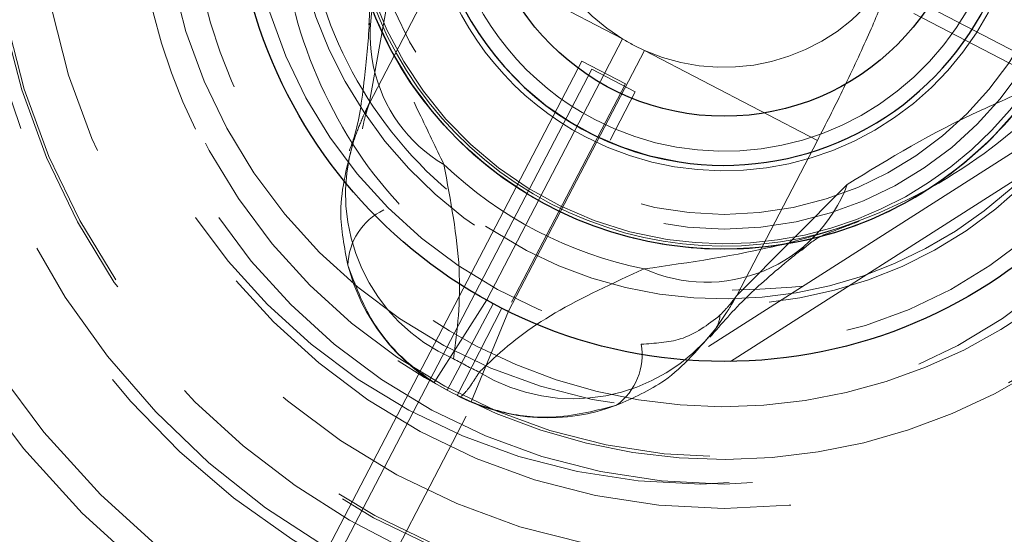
# Model space of a CAD drawing. Header units: millimetres. Extents: x 656 to 900, y 308 to 700.
# Tile 36 of 45: x 679.74 to 681.75, y 673.95 to 675. Entities that reach past the tile are written whole.
import ezdxf

# ---------------------------------------------------------------- set-up
doc = ezdxf.new("R2010")
doc.units = ezdxf.units.MM
doc.linetypes.add('HIDDEN', pattern=[1.905, 1.27, -0.635])
doc.styles.add('SLDTEXTSTYLE0', font='TXT', dxfattribs={"width": 0.75})
doc.dimstyles.new('SLDDIMSTYLE0', dxfattribs={"dimtxt": 3.5, "dimasz": 3.556, "dimexe": 0, "dimexo": 0.0625, "dimgap": 0.875, "dimtad": 1, "dimdec": 0, "dimlfac": 5, "dimrnd": 1e-09, "dimzin": 12, "dimdsep": 46, "dimtxsty": 'SLDTEXTSTYLE0', "dimblk1": 'CLOSED', "dimblk2": 'CLOSED', "dimsah": 1, "dimcen": 0.09, "dimadec": 0, "dimazin": 3, "dimtfac": 1, "dimtdec": 0, "dimtofl": 0, "dimtmove": 0, "dimatfit": 3, "dimldrblk": 'CLOSED', "dimfxl": 0, "dimfrac": 2, "dimtolj": 1, "dimtzin": 12, "dimarcsym": 0})

# ---------------------------------------------------------------- blocks, each defined once
blk = doc.blocks.new('_Closed')
at = {"color": 0, "linetype": 'ByBlock', "lineweight": -2}
for p, q in [((-1, 0.166667), (0, 0)), ((-1, 0.166667), (-1, -0.166667)), ((0, 0), (-1, -0.166667)), ((0, 0), (-1, 0))]:
    blk.add_line(p, q, dxfattribs=at)
blk = doc.blocks.new('_D_1')
at = {"color": 7, "linetype": 'Continuous', "lineweight": 0}
for p, q in [((682.1313, 700.298), (734.8174, 700.298)), ((733.8174, 700.298), (733.8174, 650.298)), ((682.1313, 650.298), (734.8174, 650.298))]:
    blk.add_line(p, q, dxfattribs=at)
at = {"color": 7, "linetype": 'Continuous', "lineweight": 18, "xscale": 3.556, "yscale": 3.556}
for p, rotation in [((733.8174, 700.298, -82.9609), 90.0000000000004), ((733.8174, 650.298, -82.9609), 270.0000000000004)]:
    blk.add_blockref('_Closed', p, dxfattribs=dict(at, rotation=rotation))
at = {"color": 7, "linetype": 'Continuous', "lineweight": 18, "char_height": 3.5, "attachment_point": 1, "rotation": 90, "style": 'SLDTEXTSTYLE0'}
for s, insert in [('250', (729.2521, 675.838)), ('%%c', (729.3056, 670.5595))]:
    blk.add_mtext(s, dxfattribs=dict(at, insert=insert))

msp = doc.modelspace()

# ---------------------------------------------------------------- linework, layer by layer
at = {"color": 7, "linetype": 'HIDDEN', "lineweight": 18}
for p, q in [((680.6192, 675.1394), (680.4545, 674.8234)), ((680.4545, 674.8234), (680.5108, 675.138)), ((680.6192, 675.1394), (680.9717, 674.9557)), ((681.5823, 675.0283), (683.3702, 674.0965)), ((681.5659, 675.008), (683.7004, 673.8955)), ((680.6944, 674.4236), (680.9717, 674.9557)), ((681.0164, 674.9324), (680.7391, 674.4003)), ((681.0164, 674.9324), (681.3689, 674.7486)), ((680.8885, 674.9107), (679.776, 672.7762)), ((680.9772, 674.8645), (680.8885, 674.9107)), ((680.9089, 674.8943), (679.977, 673.1064)), ((680.9975, 674.848), (680.9089, 674.8943)), ((681.1465, 674.3285), (682.0112, 674.8804)), ((679.8647, 672.7299), (680.9772, 674.8645)), ((680.0657, 673.0602), (680.9975, 674.848)), ((681.1918, 674.2981), (682.0799, 674.8649)), ((681.2043, 674.4327), (681.3689, 674.7486)), ((681.4298, 674.659), (681.2043, 674.4327)), ((680.7753, 674.5242), (680.6917, 674.5738)), ((680.6944, 674.4236), (680.5869, 674.2549)), ((680.6136, 674.2393), (680.7078, 674.4158)), ((680.725, 674.4068), (680.6343, 674.2285)), ((680.7078, 674.4158), (680.6944, 674.4236)), ((680.7391, 674.4003), (680.725, 674.4068)), ((680.7391, 674.4003), (680.6624, 674.2156)), ((680.6076, 674.2426), (680.6136, 674.2393)), ((680.6343, 674.2285), (680.6404, 674.2254))]:
    msp.add_line(p, q, dxfattribs=at)
at = {"color": 7, "linetype": 'HIDDEN', "lineweight": 18, "flags": 128}
for points in [[(681.0164, 674.9324), (680.9937, 674.9433), (680.9717, 674.9557)], [(681.3389, 674.4513), (681.3389, 674.4513)], [(681.3389, 674.4513), (681.3389, 674.4513)], [(681.3389, 674.4513), (681.3389, 674.4513)], [(681.3389, 674.4513), (681.3389, 674.4513)], [(681.3389, 674.4513), (681.3389, 674.4513)], [(681.3389, 674.4513), (681.3389, 674.4513)], [(681.3389, 674.4513), (681.3389, 674.4513)], [(681.3389, 674.4513), (681.3389, 674.4513)], [(681.3389, 674.4513), (681.3389, 674.4513)], [(681.3389, 674.4513), (681.3389, 674.4513)]]:
    msp.add_lwpolyline(points, dxfattribs=at)
at = {"color": 7, "linetype": 'Continuous', "lineweight": 25}
for centre, radius in [((681.1313, 675.298), 25), ((681.1786, 675.298), 5.5), ((681.1786, 675.298), 5.2), ((681.1786, 675.298), 1), ((681.1786, 675.298), 0.771), ((681.1786, 675.298), 0.5)]:
    msp.add_circle(centre, radius, dxfattribs=at)
at = {"color": 7, "linetype": 'HIDDEN', "lineweight": 18}
for centre, radius in [((681.1313, 675.298), 24.6), ((681.1313, 675.298), 10.5), ((681.1313, 675.298), 9.5084), ((681.1786, 675.298), 6.5782), ((681.1786, 675.298), 6.5), ((681.1786, 675.298), 6.4782), ((681.1786, 675.298), 6.4016), ((681.1786, 675.298), 4), ((681.1786, 675.298), 3.9), ((681.1786, 675.298), 3.7115), ((681.1786, 675.298), 3.6131), ((681.1786, 675.298), 3.4), ((681.1313, 675.298), 2.8), ((681.1313, 675.298), 2.7552), ((681.1786, 675.298), 2.7011), ((681.1786, 675.298), 2.7), ((681.1786, 675.298), 2.2441), ((681.1786, 675.298), 2.2006), ((681.1786, 675.298), 2.0919), ((681.1786, 675.298), 1.8516), ((681.1786, 675.298), 1.7984), ((681.1786, 675.298), 1.5), ((681.1786, 675.298), 1.4946), ((681.1786, 675.298), 1.4), ((681.1786, 675.298), 1.3), ((681.1313, 675.298), 1.25), ((681.1786, 675.298), 1.25), ((681.1786, 675.298), 1.25), ((681.1786, 675.298), 1.1946), ((681.1313, 675.298), 1.1), ((681.1786, 675.298), 0.97), ((681.1786, 675.298), 0.771), ((681.1786, 675.298), 0.771), ((681.1786, 675.298), 0.771), ((681.1786, 675.298), 0.73), ((681.1786, 675.298), 0.7)]:
    msp.add_circle(centre, radius, dxfattribs=at)
for centre, radius, start, end in [((681.1786, 675.298), 1.6231, 152.4718, 110.3864), ((681.1786, 675.298), 1.6, 140.5065, 112.7222), ((681.1786, 675.298), 1.5283, 152.4718, 102.8828), ((681.1786, 675.298), 1.2, 242.4718, 102.9256), ((681.1786, 675.298), 1.0922, 242.4718, 99.8446), ((681.1786, 675.298), 0.76, 261.2058, 171.2058), ((681.1786, 675.298), 0.7712, 242.4718, 96.9242), ((681.1786, 675.298), 1.0922, 137.1232, 242.4718), ((681.1786, 675.298), 1.2, 145.3607, 242.4718), ((681.1786, 675.298), 0.6112, 242.4718, 96.3381), ((681.1786, 675.298), 0.5712, 242.4718, 93.1085), ((681.1786, 675.298), 0.8726, 242.4718, 31.3957), ((681.1786, 675.298), 0.884, 152.4718, 19.6652), ((681.1786, 675.298), 0.6112, 152.3643, 242.4718), ((681.1786, 675.298), 0.5712, 150.2342, 242.4718), ((681.1786, 675.298), 0.4, 152.4718, 238.8592), ((681.1786, 675.298), 0.76, 171.2058, 261.2058), ((681.1786, 675.298), 0.6, 171.2058, 261.2058), ((680.7637, 674.9638), 0.3071, 145.4533, 239.3017), ((681.1786, 675.298), 0.7648, 193.862, 242.4718), ((681.1786, 675.298), 0.4, 246.0843, 332.4718), ((681.1786, 675.298), 0.7712, 197.9454, 242.4718), ((681.1786, 675.298), 0.4, 238.8592, 246.0843), ((680.7731, 674.6395), 0.3665, 162.4899, 246.474), ((681.1786, 675.298), 0.8274, 226.3046, 258.639), ((681.1422, 674.7666), 0.3071, 245.6419, 339.4902), ((680.5396, 674.491), 0.1284, 115.4415, 178.5142), ((681.1786, 675.298), 0.7648, 242.4718, 290.8072), ((680.7972, 674.5928), 0.3982, 194.3053, 241.5702), ((681.1129, 674.3955), 0.0574, 327.9963, 356.8269), ((680.871, 674.5885), 0.3665, 238.4696, 322.4537), ((680.883, 674.3121), 0.1284, 306.4294, 9.5021), ((681.1786, 675.298), 1.1374, 240.9808, 243.9628), ((680.8189, 674.5814), 0.3982, 243.3734, 290.6383)]:
    msp.add_arc(centre, radius, start, end, dxfattribs=at)
at = {"color": 7, "linetype": 'Continuous', "lineweight": 25}
for start, end in [(261.2058, 171.2058), (171.2058, 261.2058)]:
    msp.add_arc((681.1786, 675.298), 0.6, start, end, dxfattribs=at)
at = {"color": 7, "linetype": 'HIDDEN', "lineweight": 18}
for points, knots in [([(681.9022, 672.8007), (681.7216, 672.7603), (681.361, 672.6796), (680.744, 672.7093), (680.0941, 672.8967), (679.4715, 673.2918), (678.983, 673.8423), (678.6658, 674.5071), (678.545, 675.2336), (678.6301, 675.9648), (678.9144, 676.6447), (679.3753, 677.2184), (679.978, 677.6429), (680.6735, 677.8835), (681.4092, 677.9219), (682.1286, 677.7571), (682.7627, 677.3924), (683.1926, 677.0049), (683.3386, 676.7186), (683.3738, 676.6496)], [0, 0, 0, 0, 0.048032, 0.095889, 0.159205, 0.222183, 0.2854, 0.348484, 0.411567, 0.474784, 0.537762, 0.601078, 0.663989, 0.72736, 0.790242, 0.853624, 0.916516, 0.979865, 1, 1, 1, 1]), ([(680.7238, 673.0687), (680.4762, 673.1341), (679.9813, 673.2648), (679.3679, 673.7585), (678.9371, 674.4162), (678.7443, 675.1932), (678.8044, 675.8648), (678.9835, 676.3705), (679.2461, 676.8459), (679.6274, 677.2501), (680.0908, 677.5419), (680.474, 677.7037), (680.8809, 677.7984), (681.3007, 677.8254), (681.7198, 677.7811), (682.1284, 677.6684), (682.5133, 677.4871), (682.8663, 677.2441), (683.1725, 676.9432), (683.4708, 676.5445), (683.5996, 676.2161), (683.6758, 676.0216)], [0, 0, 0, 0, 0.07364, 0.147237, 0.222442, 0.298513, 0.375209, 0.414413, 0.453622, 0.53232, 0.572195, 0.612072, 0.6525, 0.692931, 0.733617, 0.774303, 0.815435, 0.85657, 0.898111, 0.939654, 1, 1, 1, 1]), ([(680.7238, 673.0687), (680.5599, 673.1135), (680.1912, 673.2143), (679.685, 673.5442), (679.2571, 674.0236), (678.9797, 674.606), (678.874, 675.2416), (678.9484, 675.8815), (679.1972, 676.4765), (679.6005, 676.9785), (680.128, 677.35), (680.7365, 677.5605), (681.3809, 677.5944), (682.0081, 677.4489), (682.5717, 677.1347), (683.0252, 676.6779), (683.3359, 676.1118), (683.4742, 675.4847), (683.4465, 674.8471), (683.2855, 674.4638), (683.207, 674.277)], [0, 0, 0, 0, 0.0449658, 0.1011857, 0.1576187, 0.2139327, 0.2702469, 0.3266797, 0.3828997, 0.4394214, 0.4955812, 0.5521524, 0.6082864, 0.6648676, 0.7210101, 0.7775616, 0.8337471, 0.8902295, 0.9464921, 1, 1, 1, 1]), ([(681.3416, 676.1092), (681.249, 676.0961), (681.0618, 676.0696), (680.7714, 675.9686), (680.5793, 675.8265), (680.4828, 675.7303), (680.4557, 675.6994), (680.4495, 675.6917), (680.4445, 675.6848), (680.4414, 675.6786), (680.4384, 675.6708), (680.4329, 675.6519), (680.4172, 675.5774), (680.3881, 675.359), (680.4304, 675.0692), (680.543, 674.8332), (680.5904, 674.7344), (680.607, 674.6998)], [0, 0, 0, 0, 0.146382, 0.296127, 0.436884, 0.484946, 0.491483, 0.494686, 0.498453, 0.502925, 0.503428, 0.509414, 0.529967, 0.612231, 0.823917, 0.938299, 1, 1, 1, 1]), ([(681.0156, 674.4868), (681.1081, 674.4999), (681.2953, 674.5264), (681.5857, 674.6274), (681.7778, 674.7695), (681.8744, 674.8657), (681.9015, 674.8967), (681.9076, 674.9043), (681.9126, 674.9113), (681.9157, 674.9175), (681.9187, 674.9252), (681.9242, 674.9442), (681.94, 675.0187), (681.969, 675.2371), (681.9267, 675.5268), (681.8142, 675.7628), (681.7668, 675.8616), (681.7501, 675.8962)], [0, 0, 0, 0, 0.146382, 0.296127, 0.436884, 0.484946, 0.491483, 0.494686, 0.498453, 0.502925, 0.503428, 0.509414, 0.529967, 0.612231, 0.823917, 0.938299, 1, 1, 1, 1]), ([(680.4782, 675.8001), (680.4216, 675.6976), (680.3102, 675.4957), (680.3092, 675.143), (680.4329, 674.8222), (680.6718, 674.5749), (680.9921, 674.4272), (681.2222, 674.4432), (681.3389, 674.4513)], [0, 0, 0, 0, 0.16994, 0.33497, 0.5, 0.66503, 0.83006, 1, 1, 1, 1]), ([(680.4574, 675.7868), (680.4334, 675.7531), (680.3575, 675.6462), (680.2774, 675.4268), (680.2623, 675.1324), (680.3493, 674.8378), (680.5339, 674.5681), (680.7213, 674.4559), (680.8202, 674.3966)], [0, 0, 0, 0, 0.075418, 0.239158, 0.418568, 0.605105, 0.791514, 1, 1, 1, 1]), ([(681.8463, 675.4581), (681.8444, 675.4307), (681.8384, 675.3415), (681.8632, 675.2128), (681.8958, 675.073), (681.9107, 674.9699), (681.9144, 674.9349), (681.9146, 674.9217), (681.9135, 674.9173), (681.9125, 674.9151), (681.9107, 674.9124), (681.9078, 674.9098), (681.903, 674.9064), (681.8806, 674.8927), (681.8096, 674.8563), (681.6385, 674.7867), (681.5156, 674.7115), (681.4298, 674.659)], [0, 0, 0, 0, 0.07559, 0.246559, 0.418242, 0.472596, 0.492707, 0.497908, 0.499273, 0.500342, 0.5014, 0.504366, 0.507243, 0.513499, 0.560803, 0.693284, 1, 1, 1, 1]), ([(680.4361, 675.1134), (680.4392, 675.102), (680.4525, 675.0521), (680.4569, 675.0265), (680.4548, 674.9962), (680.454, 674.9845)], [0, 0, 0, 0, 0.154066, 0.672549, 1, 1, 1, 1]), ([(681.3689, 674.7486), (681.3862, 674.7824), (681.4234, 674.8552), (681.4719, 674.9604), (681.5038, 675.0349), (681.5208, 675.0773), (681.5278, 675.0959), (681.5315, 675.1062), (681.5328, 675.1105), (681.5332, 675.1122), (681.5333, 675.1127), (681.5333, 675.1128), (681.5333, 675.1129), (681.5333, 675.113), (681.5333, 675.1131), (681.5333, 675.1131), (681.5333, 675.1131), (681.5333, 675.1131), (681.5333, 675.1131)], [0, 0, 0, 0, 0.191655, 0.414167, 0.629893, 0.73415, 0.836998, 0.887902, 0.943758, 0.971852, 0.981792, 0.981881, 0.989902, 0.989979, 0.995659, 0.995715, 0.997136, 1, 1, 1, 1]), ([(680.4555, 674.9878), (680.4521, 674.9491), (680.4439, 674.8559), (680.4324, 674.777), (680.4174, 674.7362), (680.4142, 674.7277)], [0, 0, 0, 0, 0.359682, 0.866494, 1, 1, 1, 1]), ([(680.4545, 674.8234), (680.4542, 674.8229), (680.4534, 674.8212), (680.4518, 674.818), (680.4491, 674.8123), (680.4441, 674.8016), (680.4348, 674.7805), (680.4281, 674.762), (680.4236, 674.7498)], [0, 0, 0, 0, 0.022641, 0.069405, 0.134768, 0.261819, 0.509662, 1, 1, 1, 1]), ([(680.4545, 674.8234), (680.4543, 674.8231), (680.454, 674.822), (680.4532, 674.82), (680.452, 674.8162), (680.4496, 674.809), (680.4453, 674.7943), (680.4427, 674.7812), (680.4409, 674.7724)], [0, 0, 0, 0, 0.02257, 0.063444, 0.125891, 0.249955, 0.497484, 1, 1, 1, 1]), ([(680.4236, 674.7498), (680.4103, 674.7007), (680.3871, 674.614), (680.404, 674.5305), (680.4113, 674.4944)], [0, 0, 0, 0, 0.5668311, 1, 1, 1, 1]), ([(680.607, 674.6998), (680.6208, 674.6262), (680.6487, 674.4768), (680.6342, 674.3618), (680.6268, 674.3034)], [0, 0, 0, 0, 0.492821, 1, 1, 1, 1]), ([(681.3361, 674.5242), (681.3426, 674.5298), (681.3651, 674.5488), (681.3842, 674.5578), (681.4371, 674.5775), (681.4544, 674.584)], [0, 0, 0, 0, 0.216448, 0.743337, 1, 1, 1, 1]), ([(681.1497, 674.3474), (681.1734, 674.3748), (681.2165, 674.4247), (681.2829, 674.4825), (681.3331, 674.5232), (681.3415, 674.5301)], [0, 0, 0, 0, 0.502396, 0.916286, 1, 1, 1, 1]), ([(680.4113, 674.4944), (680.4258, 674.4551), (680.4525, 674.3831), (680.5194, 674.3033), (680.5677, 674.2687), (680.5869, 674.2549)], [0, 0, 0, 0, 0.419924, 0.769569, 1, 1, 1, 1]), ([(680.6793, 674.276), (680.6863, 674.283), (680.7303, 674.3267), (680.8251, 674.3998), (680.9517, 674.4576), (681.0156, 674.4868)], [0, 0, 0, 0, 0.085499, 0.538073, 1, 1, 1, 1]), ([(681.1616, 674.3651), (681.1691, 674.3758), (681.1804, 674.392), (681.1923, 674.4117), (681.1982, 674.4218), (681.2013, 674.4274), (681.2031, 674.4305), (681.204, 674.4321), (681.2043, 674.4327)], [0, 0, 0, 0, 0.490338, 0.738181, 0.865232, 0.930595, 0.977359, 1, 1, 1, 1]), ([(681.1702, 674.3923), (681.1764, 674.3988), (681.1857, 674.4084), (681.1953, 674.4204), (681.1998, 674.4264), (681.2021, 674.4296), (681.2034, 674.4314), (681.204, 674.4323), (681.2043, 674.4327)], [0, 0, 0, 0, 0.502516, 0.750045, 0.874109, 0.936556, 0.97743, 1, 1, 1, 1]), ([(681.0096, 674.3333), (681.0374, 674.3349), (681.1014, 674.3386), (681.1453, 674.3729), (681.1702, 674.3923)], [0, 0, 0, 0, 0.434059, 1, 1, 1, 1]), ([(680.9593, 674.2088), (680.9931, 674.2235), (681.0712, 674.2574), (681.1289, 674.3261), (681.1616, 674.3651)], [0, 0, 0, 0, 0.433169, 1, 1, 1, 1]), ([(683.2518, 674.3609), (683.207, 674.2711), (683.1057, 674.0685), (682.8918, 673.7859), (682.6186, 673.5227), (682.3048, 673.3091), (681.9601, 673.1498), (681.594, 673.0511), (681.1767, 673.0052), (680.8876, 673.0457), (680.7238, 673.0687)], [0, 0, 0, 0, 0.098187, 0.221588, 0.34499, 0.468391, 0.591792, 0.715193, 0.838594, 1, 1, 1, 1]), ([(680.6404, 674.2254), (680.6456, 674.2294), (680.6527, 674.2348), (680.6737, 674.2673), (680.6793, 674.276)], [0, 0, 0, 0, 0.73249, 1, 1, 1, 1]), ([(680.6624, 674.2156), (680.6847, 674.2077), (680.7407, 674.188), (680.8445, 674.1788), (680.9187, 674.1982), (680.9593, 674.2088)], [0, 0, 0, 0, 0.230431, 0.580076, 1, 1, 1, 1])]:
    msp.add_open_spline(points, degree=3, knots=knots, dxfattribs=at)

# ---------------------------------------------------------------- dimensions: what is measured, and where the dimension line sits
at = {"color": 7, "linetype": 'Continuous', "lineweight": 18}
dim = msp.add_linear_dim(base=(733.8174, 650.298), p1=(681.1313, 700.298), p2=(681.1313, 650.298), angle=90, text='%%c<>', dimstyle='SLDDIMSTYLE0', dxfattribs=at)
dim.commit()
dim.dimension.update_dxf_attribs({"geometry": '_D_1', "text_midpoint": (733.8174, 677.0779), "dimtype": 160})

doc.saveas('drawing.dxf')
